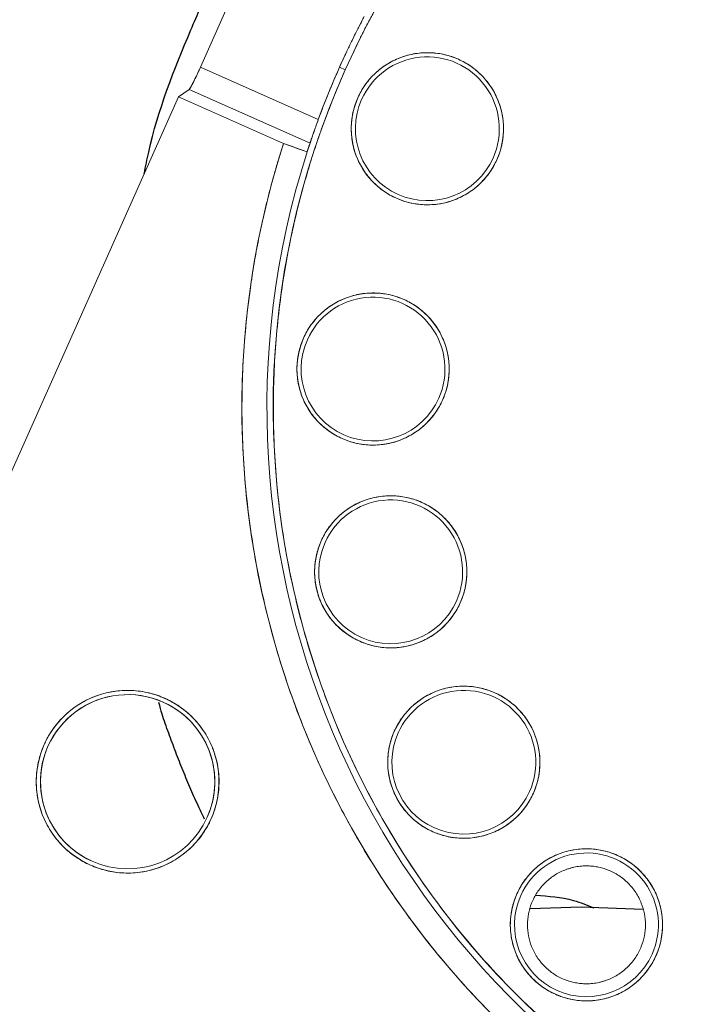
# Model space of a CAD drawing. Header units: inches. Extents: x 0.3 to 34.1, y 0.2 to 21.7.
# Tile 10 of 36: x 4.5 to 6.5, y 8.5 to 11.4. Entities that reach past the tile are written whole.
import ezdxf

# ---------------------------------------------------------------- set-up
doc = ezdxf.new("R2010")
doc.units = ezdxf.units.IN
doc.header["$MEASUREMENT"] = 0
doc.layers.add('SLD-0', color=7, linetype='Continuous', lineweight=25)
doc.styles.add('SLDTEXTSTYLE0', font='TXT', dxfattribs={"width": 0.75})
doc.dimstyles.new('SLDDIMSTYLE0', dxfattribs={"dimtxt": 0.125, "dimasz": 0.13, "dimexe": 0, "dimexo": 0.0625, "dimgap": 0.03125, "dimtad": 0, "dimtih": 1, "dimtoh": 1, "dimlfac": 0.8, "dimrnd": 1e-09, "dimzin": 12, "dimdsep": 46, "dimtxsty": 'SLDTEXTSTYLE0', "dimsah": 1, "dimcen": 0.09, "dimadec": 0, "dimazin": 3, "dimtfac": 1, "dimtofl": 0, "dimtmove": 0, "dimatfit": 3, "dimfxl": 1, "dimfrac": 2, "dimtolj": 1, "dimtzin": 12, "dimarcsym": 0})

# ---------------------------------------------------------------- blocks, each defined once
blk = doc.blocks.new('_D')
at = {"layer": 'SLD-0'}
for p, q in [((11.5481, 10.2186), (11.5481, 1.9743)), ((6.1356, 5.4623), (6.1356, 1.9743)), ((9.069, 2.2793), (9.0309, 2.2793)), ((9.0309, 2.2793), (9.0309, 2.0809)), ((9.577, 2.2793), (9.6151, 2.2793)), ((9.6151, 2.2793), (9.6151, 2.0809)), ((6.1356, 2.0993), (8.9213, 2.0993)), ((11.5481, 2.0993), (9.7247, 2.0993)), ((9.0309, 2.0809), (9.069, 2.0809)), ((9.6151, 2.0809), (9.577, 2.0809))]:
    blk.add_line(p, q, dxfattribs=at)
for points in [[(6.1356, 2.0993), (6.2656, 2.0793), (6.2656, 2.1193)], [(11.5481, 2.0993), (11.4181, 2.1193), (11.4181, 2.0793)]]:
    blk.add_solid(points, dxfattribs=at)
at = {"layer": 'SLD-0', "char_height": 0.125, "attachment_point": 1, "style": 'SLDTEXTSTYLE0'}
for s, insert in [('109.98', (9.069, 2.242)), ('4.33', (9.1614, 2.055))]:
    blk.add_mtext(s, dxfattribs=dict(at, insert=insert))
blk = doc.blocks.new('_D_1')
at = {"layer": 'SLD-0'}
for p, q in [((7.6981, 9.2324), (7.6981, 2.9192)), ((6.1356, 5.4623), (6.1356, 2.9192)), ((6.7439, 3.2242), (6.7058, 3.2242)), ((6.7058, 3.2242), (6.7058, 3.0258)), ((7.1595, 3.2242), (7.1976, 3.2242)), ((7.1976, 3.2242), (7.1976, 3.0258)), ((6.1356, 3.0442), (6.5962, 3.0442)), ((7.6981, 3.0442), (7.3072, 3.0442)), ((6.7058, 3.0258), (6.7439, 3.0258)), ((7.1976, 3.0258), (7.1595, 3.0258))]:
    blk.add_line(p, q, dxfattribs=at)
for points in [[(6.1356, 3.0442), (6.2656, 3.0242), (6.2656, 3.0642)], [(7.6981, 3.0442), (7.5681, 3.0642), (7.5681, 3.0242)]]:
    blk.add_solid(points, dxfattribs=at)
at = {"layer": 'SLD-0', "char_height": 0.125, "attachment_point": 1, "style": 'SLDTEXTSTYLE0'}
for s, insert in [('31.75', (6.7439, 3.1869)), ('1.25', (6.7901, 2.9999))]:
    blk.add_mtext(s, dxfattribs=dict(at, insert=insert))

msp = doc.modelspace()

# ---------------------------------------------------------------- linework, layer by layer
at = {"color": 144, "linetype": 'Continuous', "lineweight": 18}
for p, q in [((4.9979, 11.2873), (5.1353, 11.5956)), ((5.35, 11.1304), (4.9979, 11.2873)), ((5.4306, 11.2792), (5.4135, 11.2868)), ((4.9323, 11.1982), (4.9642, 11.2205)), ((4.9642, 11.2205), (5.3252, 11.0596)), ((4.1266, 9.3902), (4.9323, 11.1982)), ((5.2459, 11.0584), (4.9323, 11.1982)), ((5.3168, 11.034), (5.2459, 11.0584)), ((5.3252, 11.0596), (5.3168, 11.034)), ((5.5872, 9.2962), (5.5885, 9.2957))]:
    msp.add_line(p, q, dxfattribs=at)
at = {"color": 7, "linetype": 'Continuous', "lineweight": 25}
for p, q in [((5.9833, 8.771), (6.1356, 8.7754)), ((6.1356, 8.7754), (6.3203, 8.769))]:
    msp.add_line(p, q, dxfattribs=at)
at = {"color": 8, "linetype": 'Continuous', "lineweight": 25}
msp.add_arc((7.6981, 10.2686), 3.6954, 117.7778, 180, dxfattribs=at)
at = {"color": 144, "linetype": 'Continuous', "lineweight": 18}
for centre, radius, start, end in [((7.6981, 10.2686), 2.5763, 342.1481, 149.8091), ((7.6981, 10.2686), 2.4825, 335.9786, 155.9786), ((7.6981, 10.2686), 2.5012, 342.1826, 149.7746), ((7.6981, 10.2686), 2.5013, 152.1095, 155.9786), ((5.6759, 11.1028), 0.2275, 335.9786, 155.9786), ((5.6759, 11.1028), 0.215, 335.9786, 155.9786), ((7.6981, 10.2686), 2.4825, 155.9786, 335.9786), ((7.6981, 10.2686), 2.5013, 155.9786, 159.8476), ((5.6759, 11.1028), 0.2275, 155.9786, 335.9786), ((5.6759, 11.1028), 0.215, 155.9786, 335.9786), ((7.6981, 10.2686), 2.5762, 162.1481, 329.8091), ((7.6981, 10.2686), 2.5012, 162.1826, 329.7746), ((5.5136, 10.3841), 0.2275, 335.9786, 155.9786), ((5.5136, 10.3841), 0.215, 335.9786, 155.9786), ((5.5136, 10.3841), 0.2275, 155.9786, 335.9786), ((5.5136, 10.3841), 0.215, 155.9786, 335.9786), ((5.5664, 9.7776), 0.2275, 335.9786, 155.9786), ((5.5664, 9.7776), 0.215, 335.9786, 155.9786), ((5.5664, 9.7776), 0.2275, 155.9786, 335.9786), ((5.5664, 9.7776), 0.215, 155.9786, 335.9786), ((5.7849, 9.2081), 0.2275, 335.9786, 155.9786), ((4.7802, 9.1498), 0.2606, 65.9786, 245.9786), ((4.7802, 9.1498), 0.2731, 335.9786, 155.9786), ((4.7802, 9.1498), 0.2606, 335.9786, 155.9786), ((5.7849, 9.2081), 0.215, 335.9786, 155.9786), ((4.7802, 9.1498), 0.2606, 245.9786, 65.9786), ((5.7849, 9.2081), 0.2275, 155.9786, 335.9786), ((5.7849, 9.2081), 0.215, 155.9786, 335.9786), ((4.7802, 9.1498), 0.2731, 155.9786, 335.9786), ((4.7802, 9.1498), 0.2606, 155.9786, 335.9786), ((6.1513, 8.7218), 0.2275, 335.9786, 155.9786), ((6.1513, 8.7218), 0.215, 335.9786, 155.9786), ((6.1513, 8.7218), 0.2275, 155.9786, 335.9786), ((6.1513, 8.7218), 0.215, 155.9786, 335.9786)]:
    msp.add_arc(centre, radius, start, end, dxfattribs=at)
for points, knots in [([(10.1503, 9.4789), (10.154, 9.4906), (10.1615, 9.5141), (10.1721, 9.5496), (10.1821, 9.5851), (10.1917, 9.6208), (10.2007, 9.6566), (10.2092, 9.6925), (10.2172, 9.7285), (10.2247, 9.7647), (10.2316, 9.801), (10.2381, 9.8374), (10.244, 9.8739), (10.259, 9.9751), (10.2748, 10.1424), (10.2756, 10.3786), (10.2546, 10.6167), (10.2104, 10.8559), (10.1436, 11.0914), (10.054, 11.3207), (9.9431, 11.5405), (9.8123, 11.7474), (9.6637, 11.94), (9.5004, 12.1145), (9.324, 12.2716), (9.1394, 12.408), (8.9468, 12.5257), (8.7481, 12.6247), (8.5418, 12.7062), (8.3255, 12.7708), (8.1006, 12.8169), (7.8658, 12.8431), (7.6268, 12.8477), (7.3843, 12.8296), (7.143, 12.7884), (6.9053, 12.724), (6.6749, 12.6373), (6.4551, 12.5296), (6.2477, 12.4025), (6.0566, 12.2589), (5.8815, 12.1004), (5.7617, 11.9703), (5.6857, 11.8775), (5.6467, 11.8276), (5.609, 11.7767), (5.5726, 11.725), (5.5375, 11.6723), (5.5036, 11.6188), (5.4821, 11.5824), (5.4713, 11.5642)], [0, 0, 0, 0, 0.004912, 0.009818, 0.014721, 0.01962, 0.024518, 0.029414, 0.034311, 0.039209, 0.044109, 0.049012, 0.053919, 0.058831, 0.08976, 0.120692, 0.152728, 0.184767, 0.217386, 0.250009, 0.282628, 0.315251, 0.347287, 0.379326, 0.410255, 0.441188, 0.470592, 0.5, 0.529405, 0.558813, 0.589742, 0.620675, 0.652711, 0.68475, 0.717369, 0.749992, 0.782611, 0.815234, 0.84727, 0.879309, 0.910238, 0.94117, 0.949587, 0.957991, 0.966387, 0.974781, 0.983178, 0.991583, 1, 1, 1, 1]), ([(5.4306, 11.2792), (5.4351, 11.2893), (5.4442, 11.3094), (5.4583, 11.3393), (5.4727, 11.369), (5.4875, 11.3985), (5.5028, 11.4278), (5.5184, 11.4569), (5.5344, 11.4858), (5.5508, 11.5145), (5.5676, 11.543), (5.6114, 11.6151), (5.6869, 11.728), (5.8074, 11.8814), (5.9451, 12.0306), (6.107, 12.1785), (6.2881, 12.3164), (6.4956, 12.4452), (6.7223, 12.5564), (6.9725, 12.6478), (7.24, 12.714), (7.5252, 12.7508), (7.8211, 12.7541), (8.122, 12.721), (8.4211, 12.6502), (8.7113, 12.542), (8.9858, 12.3986), (9.2384, 12.2235), (9.4642, 12.0219), (9.6596, 11.7996), (9.8228, 11.5629), (9.9524, 11.3198), (10.0517, 11.0725), (10.1206, 10.8296), (10.1636, 10.5892), (10.1822, 10.3623), (10.1804, 10.143), (10.1615, 9.9409), (10.128, 9.7487), (10.0918, 9.6064), (10.0605, 9.5047), (10.0393, 9.4421), (10.0164, 9.3801), (9.9921, 9.3187), (9.9744, 9.2783), (9.9656, 9.2581)], [0, 0, 0, 0, 0.004244, 0.008485, 0.012723, 0.016961, 0.021197, 0.025434, 0.029672, 0.033911, 0.038152, 0.042397, 0.066377, 0.090362, 0.117389, 0.14442, 0.174644, 0.204872, 0.238253, 0.271637, 0.307212, 0.344072, 0.382028, 0.42085, 0.460272, 0.5, 0.539729, 0.579151, 0.617973, 0.655929, 0.692789, 0.728363, 0.761745, 0.795129, 0.825354, 0.855581, 0.882608, 0.909639, 0.933619, 0.957604, 0.966089, 0.974565, 0.983038, 0.991514, 1, 1, 1, 1]), ([(5.4874, 11.4387), (5.4822, 11.4287), (5.4717, 11.4088), (5.4565, 11.3786), (5.4417, 11.3482), (5.4273, 11.3176), (5.4181, 11.2971), (5.4135, 11.2868)], [0, 0, 0, 0, 0.200036, 0.400018, 0.599982, 0.799964, 1, 1, 1, 1]), ([(5.8837, 11.0102), (5.8851, 11.0135), (5.888, 11.0201), (5.8916, 11.0302), (5.8948, 11.0404), (5.8975, 11.0508), (5.8997, 11.0612), (5.9014, 11.0718), (5.9026, 11.0824), (5.9035, 11.0973), (5.9034, 11.1162), (5.9009, 11.1392), (5.896, 11.1621), (5.8863, 11.1918), (5.8686, 11.2267), (5.8402, 11.2622), (5.8066, 11.2908), (5.7691, 11.3118), (5.7283, 11.3257), (5.6846, 11.3316), (5.6391, 11.329), (5.6014, 11.3188), (5.5728, 11.3061), (5.5526, 11.2945), (5.5338, 11.281), (5.5169, 11.266), (5.5019, 11.2499), (5.4888, 11.2329), (5.4774, 11.2148), (5.4712, 11.2019), (5.4681, 11.1954)], [0, 0, 0, 0, 0.0151264, 0.0301532, 0.0451137, 0.0600413, 0.0749702, 0.089934, 0.1049664, 0.1201006, 0.1522592, 0.184454, 0.2172969, 0.2501767, 0.3158115, 0.3800824, 0.440031, 0.5000163, 0.5599649, 0.6199501, 0.684221, 0.7498558, 0.7826986, 0.8155785, 0.847737, 0.8799319, 0.9100773, 0.939957, 0.9698412, 1, 1, 1, 1]), ([(4.9642, 11.2205), (4.9643, 11.2207), (4.9647, 11.2209), (4.9653, 11.2218), (4.9662, 11.2229), (4.9671, 11.2245), (4.9688, 11.2274), (4.9717, 11.2325), (4.9762, 11.2411), (4.9813, 11.2515), (4.9862, 11.2618), (4.9905, 11.2711), (4.9942, 11.2791), (4.9966, 11.2846), (4.9979, 11.2873)], [0, 0, 0, 0, 0.048504, 0.096651, 0.144688, 0.192866, 0.241432, 0.370745, 0.500254, 0.629501, 0.758947, 0.839446, 0.91941, 1, 1, 1, 1]), ([(4.9642, 11.2205), (4.9644, 11.2207), (4.9647, 11.221), (4.9655, 11.2221), (4.9665, 11.2234), (4.9675, 11.2251), (4.9686, 11.227), (4.9698, 11.2292), (4.9711, 11.2315), (4.9724, 11.2339), (4.9737, 11.2364), (4.975, 11.2389), (4.9771, 11.2431), (4.9802, 11.2494), (4.9845, 11.2583), (4.989, 11.2678), (4.9935, 11.2775), (4.9964, 11.284), (4.9979, 11.2873)], [0, 0, 0, 0, 0.055962, 0.10983, 0.161603, 0.211282, 0.258866, 0.304356, 0.347752, 0.389053, 0.42826, 0.465372, 0.50039, 0.604211, 0.706078, 0.805996, 0.903968, 1, 1, 1, 1]), ([(9.9656, 9.2581), (9.9611, 9.248), (9.952, 9.2279), (9.9379, 9.198), (9.9235, 9.1683), (9.9087, 9.1388), (9.8934, 9.1094), (9.8778, 9.0803), (9.8618, 9.0514), (9.8454, 9.0227), (9.8286, 8.9943), (9.7848, 8.9221), (9.7093, 8.8093), (9.5888, 8.6559), (9.4511, 8.5066), (9.2892, 8.3588), (9.1081, 8.2208), (8.9006, 8.0921), (8.6739, 7.9809), (8.4236, 7.8895), (8.1562, 7.8233), (7.871, 7.7864), (7.5751, 7.7832), (7.2742, 7.8163), (6.9751, 7.8871), (6.6849, 7.9952), (6.4104, 8.1387), (6.1578, 8.3138), (5.932, 8.5154), (5.7366, 8.7377), (5.5734, 8.9744), (5.4438, 9.2175), (5.3445, 9.4648), (5.2756, 9.7077), (5.2326, 9.9481), (5.214, 10.175), (5.2158, 10.3942), (5.2347, 10.5964), (5.2682, 10.7885), (5.3044, 10.9309), (5.3357, 11.0325), (5.3569, 11.0952), (5.3798, 11.1572), (5.4041, 11.2186), (5.4218, 11.259), (5.4306, 11.2792)], [0, 0, 0, 0, 0.004244, 0.008485, 0.012723, 0.016961, 0.021197, 0.025434, 0.029672, 0.033911, 0.038152, 0.042397, 0.066377, 0.090362, 0.117389, 0.14442, 0.174644, 0.204872, 0.238253, 0.271637, 0.307212, 0.344072, 0.382028, 0.42085, 0.460272, 0.5, 0.539729, 0.579151, 0.617973, 0.655929, 0.692789, 0.728363, 0.761745, 0.795129, 0.825354, 0.855581, 0.882608, 0.909639, 0.933619, 0.957604, 0.966089, 0.974565, 0.983038, 0.991514, 1, 1, 1, 1]), ([(5.4135, 11.2868), (5.4089, 11.2765), (5.3998, 11.2559), (5.3867, 11.2248), (5.374, 11.1935), (5.3617, 11.162), (5.3539, 11.1409), (5.35, 11.1304)], [0, 0, 0, 0, 0.200036, 0.400018, 0.599982, 0.799964, 1, 1, 1, 1]), ([(5.4681, 11.1954), (5.4667, 11.1921), (5.4638, 11.1855), (5.4602, 11.1754), (5.457, 11.1652), (5.4543, 11.1549), (5.4521, 11.1445), (5.4504, 11.1339), (5.4492, 11.1232), (5.4483, 11.1084), (5.4484, 11.0895), (5.4509, 11.0664), (5.4558, 11.0436), (5.4655, 11.0138), (5.4832, 10.979), (5.5116, 10.9435), (5.5452, 10.9149), (5.5827, 10.8938), (5.6235, 10.88), (5.6672, 10.8741), (5.7127, 10.8767), (5.7504, 10.8869), (5.779, 10.8996), (5.7992, 10.9112), (5.8181, 10.9247), (5.8349, 10.9396), (5.8499, 10.9557), (5.863, 10.9727), (5.8744, 10.9908), (5.8806, 11.0037), (5.8837, 11.0102)], [0, 0, 0, 0, 0.015126, 0.030153, 0.045114, 0.060041, 0.07497, 0.089934, 0.104966, 0.120101, 0.152259, 0.184454, 0.217297, 0.250177, 0.315812, 0.380082, 0.440031, 0.500016, 0.559965, 0.61995, 0.684221, 0.749856, 0.782699, 0.815578, 0.847737, 0.879932, 0.910077, 0.939957, 0.969841, 1, 1, 1, 1]), ([(5.3252, 11.0596), (5.3253, 11.0598), (5.3254, 11.0602), (5.3258, 11.0612), (5.3262, 11.0627), (5.3268, 11.0645), (5.3279, 11.0677), (5.3298, 11.0733), (5.3329, 11.0822), (5.3365, 11.0927), (5.3402, 11.1033), (5.3437, 11.113), (5.3468, 11.1217), (5.3489, 11.1275), (5.35, 11.1304)], [0, 0, 0, 0, 0.050288, 0.100169, 0.149924, 0.199835, 0.250181, 0.375004, 0.49996, 0.624149, 0.749335, 0.833509, 0.916634, 1, 1, 1, 1]), ([(5.35, 11.1304), (5.3494, 11.1289), (5.3482, 11.1254), (5.346, 11.1196), (5.3435, 11.1124), (5.34, 11.1026), (5.3363, 11.0922), (5.3329, 11.0822), (5.3302, 11.0745), (5.3281, 11.0683), (5.3266, 11.0638), (5.3256, 11.0608), (5.3253, 11.06), (5.3252, 11.0596)], [0, 0, 0, 0, 0.042935, 0.099042, 0.168318, 0.250756, 0.392986, 0.500146, 0.60996, 0.714842, 0.814802, 0.90985, 1, 1, 1, 1]), ([(5.2459, 11.0584), (5.2422, 11.0467), (5.2347, 11.0231), (5.2241, 10.9877), (5.2141, 10.9521), (5.2045, 10.9165), (5.1955, 10.8807), (5.187, 10.8448), (5.179, 10.8087), (5.1715, 10.7726), (5.1646, 10.7363), (5.1581, 10.6999), (5.1522, 10.6634), (5.1372, 10.5622), (5.1214, 10.3949), (5.1206, 10.1587), (5.1416, 9.9206), (5.1857, 9.6814), (5.2526, 9.4459), (5.3422, 9.2166), (5.4531, 8.9968), (5.5838, 8.7899), (5.7325, 8.5973), (5.8958, 8.4227), (6.0722, 8.2657), (6.2568, 8.1292), (6.4494, 8.0115), (6.6481, 7.9126), (6.8544, 7.831), (7.0707, 7.7665), (7.2956, 7.7204), (7.5304, 7.6942), (7.7694, 7.6895), (8.0119, 7.7077), (8.2532, 7.7488), (8.4908, 7.8133), (8.7213, 7.9), (8.9411, 8.0077), (9.1485, 8.1348), (9.3396, 8.2784), (9.5147, 8.4369), (9.6345, 8.567), (9.7105, 8.6597), (9.7495, 8.7097), (9.7872, 8.7606), (9.8236, 8.8123), (9.8587, 8.865), (9.8926, 8.9185), (9.9141, 8.9549), (9.9249, 8.9731)], [0, 0, 0, 0, 0.004912, 0.009818, 0.014721, 0.01962, 0.024518, 0.029414, 0.034311, 0.039209, 0.044109, 0.049012, 0.053919, 0.058831, 0.08976, 0.120692, 0.152728, 0.184767, 0.217386, 0.250009, 0.282628, 0.315251, 0.347287, 0.379326, 0.410255, 0.441188, 0.470592, 0.5, 0.529405, 0.558813, 0.589742, 0.620675, 0.652711, 0.68475, 0.717369, 0.749992, 0.782611, 0.815234, 0.84727, 0.879309, 0.910238, 0.94117, 0.949587, 0.957991, 0.966387, 0.974781, 0.983178, 0.991583, 1, 1, 1, 1]), ([(5.7214, 10.2915), (5.7229, 10.2948), (5.7257, 10.3014), (5.7294, 10.3115), (5.7325, 10.3217), (5.7352, 10.3321), (5.7374, 10.3425), (5.7391, 10.3531), (5.7403, 10.3638), (5.7413, 10.3786), (5.7412, 10.3975), (5.7386, 10.4205), (5.7337, 10.4434), (5.724, 10.4731), (5.7064, 10.508), (5.678, 10.5435), (5.6444, 10.5721), (5.6068, 10.5931), (5.566, 10.607), (5.5223, 10.6129), (5.4769, 10.6103), (5.4392, 10.6001), (5.4106, 10.5874), (5.3903, 10.5758), (5.3715, 10.5623), (5.3546, 10.5473), (5.3396, 10.5313), (5.3266, 10.5143), (5.3151, 10.4961), (5.3089, 10.4832), (5.3059, 10.4767)], [0, 0, 0, 0, 0.015126, 0.030153, 0.045114, 0.060041, 0.07497, 0.089934, 0.104966, 0.120101, 0.152259, 0.184454, 0.217297, 0.250177, 0.315812, 0.380082, 0.440031, 0.500016, 0.559965, 0.61995, 0.684221, 0.749856, 0.782699, 0.815578, 0.847737, 0.879932, 0.910077, 0.939957, 0.969841, 1, 1, 1, 1]), ([(5.3059, 10.4767), (5.3044, 10.4734), (5.3016, 10.4668), (5.2979, 10.4567), (5.2948, 10.4465), (5.2921, 10.4362), (5.2899, 10.4258), (5.2882, 10.4152), (5.287, 10.4045), (5.286, 10.3897), (5.2861, 10.3708), (5.2887, 10.3477), (5.2936, 10.3249), (5.3033, 10.2951), (5.3209, 10.2603), (5.3493, 10.2248), (5.3829, 10.1962), (5.4205, 10.1751), (5.4613, 10.1613), (5.505, 10.1554), (5.5504, 10.158), (5.5881, 10.1682), (5.6167, 10.1809), (5.637, 10.1925), (5.6558, 10.206), (5.6727, 10.2209), (5.6877, 10.237), (5.7007, 10.254), (5.7122, 10.2721), (5.7183, 10.285), (5.7214, 10.2915)], [0, 0, 0, 0, 0.015126, 0.030153, 0.045114, 0.060041, 0.07497, 0.089934, 0.104966, 0.120101, 0.152259, 0.184454, 0.217297, 0.250177, 0.315812, 0.380082, 0.440031, 0.500016, 0.559965, 0.61995, 0.684221, 0.749856, 0.782699, 0.815578, 0.847737, 0.879932, 0.910077, 0.939957, 0.969841, 1, 1, 1, 1]), ([(5.7742, 9.685), (5.7756, 9.6883), (5.7785, 9.6949), (5.7821, 9.705), (5.7853, 9.7152), (5.788, 9.7256), (5.7902, 9.736), (5.7919, 9.7466), (5.7931, 9.7572), (5.7941, 9.772), (5.7939, 9.791), (5.7914, 9.814), (5.7865, 9.8369), (5.7768, 9.8666), (5.7592, 9.9015), (5.7308, 9.937), (5.6971, 9.9656), (5.6596, 9.9866), (5.6188, 10.0005), (5.5751, 10.0064), (5.5297, 10.0038), (5.492, 9.9936), (5.4633, 9.9809), (5.4431, 9.9693), (5.4243, 9.9558), (5.4074, 9.9408), (5.3924, 9.9247), (5.3794, 9.9077), (5.3679, 9.8896), (5.3617, 9.8767), (5.3586, 9.8702)], [0, 0, 0, 0, 0.0151264, 0.0301532, 0.0451137, 0.0600413, 0.0749702, 0.089934, 0.1049664, 0.1201006, 0.1522592, 0.184454, 0.2172969, 0.2501767, 0.3158115, 0.3800824, 0.440031, 0.5000163, 0.5599649, 0.6199501, 0.684221, 0.7498558, 0.7826986, 0.8155785, 0.847737, 0.8799319, 0.9100773, 0.939957, 0.9698412, 1, 1, 1, 1]), ([(5.3586, 9.8702), (5.3572, 9.8669), (5.3544, 9.8603), (5.3507, 9.8502), (5.3475, 9.84), (5.3448, 9.8297), (5.3426, 9.8193), (5.3409, 9.8087), (5.3397, 9.798), (5.3388, 9.7832), (5.3389, 9.7643), (5.3415, 9.7412), (5.3463, 9.7184), (5.356, 9.6886), (5.3737, 9.6538), (5.4021, 9.6182), (5.4357, 9.5897), (5.4733, 9.5686), (5.5141, 9.5548), (5.5578, 9.5489), (5.6032, 9.5515), (5.6409, 9.5617), (5.6695, 9.5744), (5.6897, 9.586), (5.7086, 9.5995), (5.7254, 9.6144), (5.7404, 9.6305), (5.7535, 9.6475), (5.765, 9.6656), (5.7711, 9.6785), (5.7742, 9.685)], [0, 0, 0, 0, 0.015126, 0.030153, 0.045114, 0.060041, 0.07497, 0.089934, 0.104966, 0.120101, 0.152259, 0.184454, 0.217297, 0.250177, 0.315812, 0.380082, 0.440031, 0.500016, 0.559965, 0.61995, 0.684221, 0.749856, 0.782699, 0.815578, 0.847737, 0.879932, 0.910077, 0.939957, 0.969841, 1, 1, 1, 1]), ([(5.0297, 9.0386), (5.031, 9.0417), (5.0337, 9.0478), (5.0372, 9.0572), (5.0404, 9.0666), (5.0433, 9.0762), (5.0472, 9.0912), (5.0512, 9.1119), (5.0536, 9.1386), (5.0534, 9.1659), (5.0493, 9.2029), (5.0371, 9.2483), (5.0116, 9.2985), (4.9772, 9.3416), (4.9367, 9.3757), (4.892, 9.4007), (4.8436, 9.4172), (4.7911, 9.4245), (4.7361, 9.4213), (4.6818, 9.4067), (4.6398, 9.3854), (4.6096, 9.3637), (4.5892, 9.3456), (4.5709, 9.3259), (4.5568, 9.3074), (4.546, 9.2906), (4.5378, 9.2761), (4.5331, 9.2661), (4.5308, 9.261)], [0, 0, 0, 0, 0.011673, 0.023324, 0.03497, 0.046627, 0.058309, 0.08919, 0.120101, 0.15227, 0.184469, 0.250118, 0.315768, 0.380053, 0.441772, 0.500003, 0.558234, 0.619953, 0.684238, 0.749887, 0.815537, 0.847705, 0.879904, 0.910785, 0.941696, 0.961136, 0.980547, 1, 1, 1, 1]), ([(5.9927, 9.1155), (5.9941, 9.1188), (5.9969, 9.1254), (6.0006, 9.1355), (6.0038, 9.1457), (6.0064, 9.1561), (6.0086, 9.1665), (6.0103, 9.1771), (6.0115, 9.1877), (6.0125, 9.2026), (6.0124, 9.2215), (6.0098, 9.2445), (6.0049, 9.2674), (5.9952, 9.2971), (5.9776, 9.332), (5.9492, 9.3675), (5.9156, 9.3961), (5.878, 9.4171), (5.8372, 9.431), (5.7935, 9.4369), (5.7481, 9.4343), (5.7104, 9.4241), (5.6818, 9.4114), (5.6615, 9.3998), (5.6427, 9.3863), (5.6258, 9.3713), (5.6109, 9.3552), (5.5978, 9.3382), (5.5863, 9.3201), (5.5802, 9.3072), (5.5771, 9.3007)], [0, 0, 0, 0, 0.015126, 0.030153, 0.045114, 0.060041, 0.07497, 0.089934, 0.104966, 0.120101, 0.152259, 0.184454, 0.217297, 0.250177, 0.315812, 0.380082, 0.440031, 0.500016, 0.559965, 0.61995, 0.684221, 0.749856, 0.782699, 0.815578, 0.847737, 0.879932, 0.910077, 0.939957, 0.969841, 1, 1, 1, 1]), ([(5.5771, 9.3007), (5.5756, 9.2974), (5.5728, 9.2908), (5.5692, 9.2807), (5.566, 9.2705), (5.5633, 9.2602), (5.5611, 9.2498), (5.5594, 9.2392), (5.5582, 9.2285), (5.5572, 9.2137), (5.5574, 9.1948), (5.5599, 9.1717), (5.5648, 9.1489), (5.5745, 9.1191), (5.5921, 9.0843), (5.6205, 9.0488), (5.6541, 9.0202), (5.6917, 8.9991), (5.7325, 8.9853), (5.7762, 8.9794), (5.8216, 8.982), (5.8593, 8.9922), (5.8879, 9.0049), (5.9082, 9.0165), (5.927, 9.03), (5.9439, 9.0449), (5.9589, 9.061), (5.9719, 9.078), (5.9834, 9.0961), (5.9896, 9.109), (5.9927, 9.1155)], [0, 0, 0, 0, 0.015126, 0.030153, 0.045114, 0.060041, 0.07497, 0.089934, 0.104966, 0.120101, 0.152259, 0.184454, 0.217297, 0.250177, 0.315812, 0.380082, 0.440031, 0.500016, 0.559965, 0.61995, 0.684221, 0.749856, 0.782699, 0.815578, 0.847737, 0.879932, 0.910077, 0.939957, 0.969841, 1, 1, 1, 1]), ([(4.5308, 9.261), (4.5294, 9.258), (4.5268, 9.2518), (4.5233, 9.2425), (4.52, 9.233), (4.5172, 9.2235), (4.5133, 9.2085), (4.5093, 9.1878), (4.5069, 9.161), (4.5071, 9.1338), (4.5112, 9.0968), (4.5234, 9.0513), (4.5489, 9.0012), (4.5832, 8.9581), (4.6238, 8.924), (4.6684, 8.899), (4.7169, 8.8825), (4.7693, 8.8751), (4.8244, 8.8784), (4.8787, 8.893), (4.9207, 8.9143), (4.9509, 8.936), (4.9713, 8.954), (4.9896, 8.9738), (5.0037, 8.9923), (5.0145, 9.009), (5.0227, 9.0235), (5.0274, 9.0336), (5.0297, 9.0386)], [0, 0, 0, 0, 0.011673, 0.023324, 0.03497, 0.046627, 0.058309, 0.08919, 0.120101, 0.15227, 0.184469, 0.250118, 0.315768, 0.380053, 0.441772, 0.500003, 0.558234, 0.619953, 0.684238, 0.749887, 0.815537, 0.847705, 0.879904, 0.910785, 0.941696, 0.961136, 0.980547, 1, 1, 1, 1]), ([(6.3591, 8.6292), (6.3605, 8.6325), (6.3634, 8.6391), (6.367, 8.6492), (6.3702, 8.6594), (6.3729, 8.6698), (6.3751, 8.6802), (6.3768, 8.6908), (6.378, 8.7015), (6.3789, 8.7163), (6.3788, 8.7352), (6.3763, 8.7583), (6.3714, 8.7811), (6.3617, 8.8109), (6.344, 8.8457), (6.3156, 8.8812), (6.282, 8.9098), (6.2445, 8.9308), (6.2037, 8.9447), (6.16, 8.9506), (6.1145, 8.948), (6.0768, 8.9378), (6.0482, 8.9251), (6.028, 8.9135), (6.0092, 8.9), (5.9923, 8.885), (5.9773, 8.869), (5.9643, 8.852), (5.9528, 8.8338), (5.9466, 8.8209), (5.9435, 8.8145)], [0, 0, 0, 0, 0.015126, 0.030153, 0.045114, 0.060041, 0.07497, 0.089934, 0.104966, 0.120101, 0.152259, 0.184454, 0.217297, 0.250177, 0.315812, 0.380082, 0.440031, 0.500016, 0.559965, 0.61995, 0.684221, 0.749856, 0.782699, 0.815578, 0.847737, 0.879932, 0.910077, 0.939957, 0.969841, 1, 1, 1, 1]), ([(6.1513, 8.8981), (6.1481, 8.898), (6.1418, 8.8979), (6.1323, 8.8972), (6.1229, 8.8959), (6.1136, 8.8941), (6.1044, 8.8919), (6.0954, 8.8891), (6.0781, 8.8828), (6.0538, 8.8702), (6.0258, 8.8473), (6.0029, 8.8193), (5.9867, 8.788), (5.9771, 8.7551), (5.974, 8.7218), (5.9771, 8.6886), (5.9867, 8.6557), (6.0029, 8.6244), (6.0258, 8.5964), (6.0538, 8.5734), (6.0803, 8.5598), (6.1021, 8.5523), (6.1182, 8.5485), (6.1347, 8.546), (6.1457, 8.5457), (6.1513, 8.5456)], [0, 0, 0, 0, 0.017294, 0.034461, 0.051549, 0.06861, 0.085694, 0.102851, 0.120132, 0.185114, 0.250089, 0.315068, 0.380047, 0.44003, 0.500015, 0.560002, 0.619984, 0.684966, 0.749941, 0.81492, 0.879899, 0.91004, 0.939924, 0.969821, 1, 1, 1, 1]), ([(6.1513, 8.5456), (6.1545, 8.5456), (6.1608, 8.5457), (6.1703, 8.5465), (6.1797, 8.5478), (6.189, 8.5495), (6.1982, 8.5518), (6.2072, 8.5546), (6.2245, 8.5609), (6.2488, 8.5734), (6.2768, 8.5964), (6.2997, 8.6244), (6.3159, 8.6557), (6.3255, 8.6886), (6.3286, 8.7218), (6.3255, 8.7551), (6.3159, 8.788), (6.2997, 8.8193), (6.2768, 8.8473), (6.2488, 8.8702), (6.2223, 8.8839), (6.2005, 8.8914), (6.1844, 8.8952), (6.1679, 8.8977), (6.1569, 8.8979), (6.1513, 8.8981)], [0, 0, 0, 0, 0.017277, 0.034432, 0.051515, 0.068576, 0.085666, 0.102835, 0.120133, 0.185115, 0.25009, 0.315068, 0.380047, 0.440031, 0.500015, 0.560002, 0.619983, 0.684965, 0.74994, 0.814919, 0.879897, 0.910066, 0.939959, 0.969847, 1, 1, 1, 1]), ([(5.9435, 8.8145), (5.9421, 8.8111), (5.9392, 8.8046), (5.9356, 8.7944), (5.9324, 8.7842), (5.9297, 8.7739), (5.9275, 8.7635), (5.9258, 8.7529), (5.9246, 8.7422), (5.9237, 8.7274), (5.9238, 8.7085), (5.9263, 8.6854), (5.9312, 8.6626), (5.9409, 8.6328), (5.9586, 8.598), (5.987, 8.5625), (6.0206, 8.5339), (6.0581, 8.5128), (6.0989, 8.499), (6.1426, 8.4931), (6.1881, 8.4957), (6.2258, 8.5059), (6.2544, 8.5186), (6.2746, 8.5302), (6.2935, 8.5437), (6.3103, 8.5587), (6.3253, 8.5747), (6.3384, 8.5917), (6.3498, 8.6098), (6.356, 8.6228), (6.3591, 8.6292)], [0, 0, 0, 0, 0.015126, 0.030153, 0.045114, 0.060041, 0.07497, 0.089934, 0.104966, 0.120101, 0.152259, 0.184454, 0.217297, 0.250177, 0.315812, 0.380082, 0.440031, 0.500016, 0.559965, 0.61995, 0.684221, 0.749856, 0.782699, 0.815578, 0.847737, 0.879932, 0.910077, 0.939957, 0.969841, 1, 1, 1, 1])]:
    msp.add_open_spline(points, degree=3, knots=knots, dxfattribs=at)
at = {"color": 7, "linetype": 'Continuous', "lineweight": 25}
for points, knots in [([(4.8298, 10.9682), (4.8341, 10.9898), (4.8633, 11.1379), (4.9368, 11.3262), (5.0309, 11.5403), (5.107, 11.6889), (5.1839, 11.824), (5.2403, 11.9062), (5.2618, 11.9375)], [0, 0, 0, 0, 0.062058, 0.424081, 0.563604, 0.719957, 0.893168, 1, 1, 1, 1]), ([(5.0094, 9.0383), (5.0042, 9.0495), (4.9903, 9.0788), (4.9691, 9.1268), (4.9458, 9.1824), (4.9236, 9.2386), (4.903, 9.2952), (4.8849, 9.3442), (4.8767, 9.375), (4.8736, 9.3865)], [0, 0, 0, 0, 0.098697, 0.259897, 0.42114, 0.582422, 0.743742, 0.905097, 1, 1, 1, 1])]:
    msp.add_open_spline(points, degree=3, knots=knots, dxfattribs=at)
at = {"color": 144, "linetype": 'Continuous', "lineweight": 18}
for points in [[(5.2459, 11.0584), (5.2695, 11.0503), (5.2932, 11.0421), (5.3168, 11.034)], [(5.3168, 11.034), (5.3196, 11.0425), (5.3224, 11.0511), (5.3252, 11.0596)]]:
    msp.add_open_spline(points, degree=3, dxfattribs=at)
at = {"color": 8, "linetype": 'Continuous', "lineweight": 25}
msp.add_open_spline([(5.9996, 8.8102), (6.0379, 8.8076), (6.0979, 8.8035), (6.1532, 8.7809), (6.1732, 8.7727)], degree=3, knots=[0, 0, 0, 0, 0.6398282, 1, 1, 1, 1], dxfattribs=at)

# ---------------------------------------------------------------- dimensions: what is measured, and where the dimension line sits
at = {"layer": 'SLD-0'}
for base, p1, picture, middle in [((6.1356, 2.0993), (11.5481, 10.2686), '_D', (9.323, 2.0993)), ((6.1356, 3.0442), (7.6981, 9.2824), '_D_1', (6.9517, 3.0442))]:
    dim = msp.add_linear_dim(base=base, p1=p1, p2=(6.1356, 5.5123), dimstyle='SLDDIMSTYLE0', dxfattribs=at)
    dim.commit()
    dim.dimension.update_dxf_attribs({"geometry": picture, "text_midpoint": middle, "dimtype": 160})

doc.saveas('drawing.dxf')
